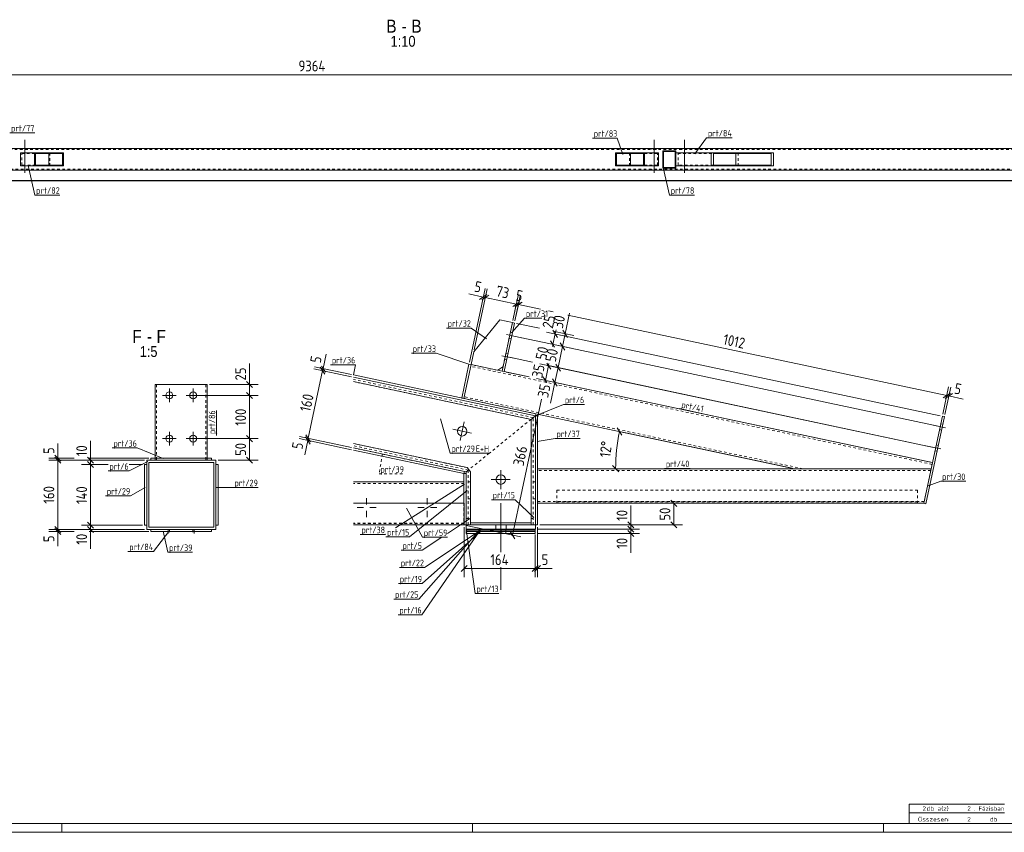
# Model space of a CAD drawing. Header units: millimetres. Extents: x 1 to 1188, y 1 to 840.
# Tile 3 of 7: x 409 to 864, y 1 to 377. Entities that reach past the tile are written whole.
import ezdxf

# ---------------------------------------------------------------- set-up
doc = ezdxf.new("R2010")
doc.units = ezdxf.units.MM
doc.header["$LTSCALE"] = 0.6
doc.linetypes.add('XKITLINE00', pattern=[0])
doc.linetypes.add('XKITLINE02', pattern=[4, 2, -2])
for name, color, linetype, lineweight in [('Bolt', 7, 'Continuous', 0), ('DrawingSheet', 5, 'Continuous', 0), ('OtherObjectType', 1, 'Continuous', 0), ('Part', 2, 'Continuous', 0), ('PartMark', 3, 'Continuous', 0), ('Z-DIMENSIONS', 1, 'Continuous', 0)]:
    doc.layers.add(name, color=color, linetype=linetype, lineweight=lineweight)
doc.styles.add('ARIAL', font='ARIAL.TTF')
doc.styles.add('ISOCPEUR', font='ISOCPEUR.TTF')

msp = doc.modelspace()

# ---------------------------------------------------------------- linework, layer by layer
at = {"layer": 'Bolt', "color": 4, "linetype": 'XKITLINE00', "lineweight": 0}
for p, q in [((410.98, 305.94), (410.98, 321.19)), ((701.98, 305.94), (701.98, 321.19)), ((715.98, 305.94), (715.98, 321.19)), ((409.88, 316.79), (409.88, 317.19)), ((412.08, 316.79), (412.08, 317.19)), ((700.88, 316.79), (700.88, 317.19)), ((703.08, 316.79), (703.08, 317.19)), ((714.88, 316.79), (714.88, 317.19)), ((717.08, 316.79), (717.08, 317.19)), ((409.88, 307.19), (409.88, 307.59)), ((412.08, 307.19), (412.08, 307.59)), ((700.88, 307.19), (700.88, 307.59)), ((703.08, 307.19), (703.08, 307.59)), ((714.88, 307.19), (714.88, 307.59)), ((717.08, 307.19), (717.08, 307.59)), ((635.43, 232.22), (636.41, 232.01)), ((635.43, 232.22), (636.41, 232.01)), ((633.65, 231.17), (640.59, 229.69)), ((633.65, 231.17), (640.59, 229.69)), ((634.85, 229.48), (635.83, 229.28)), ((634.85, 229.48), (635.83, 229.28)), ((631.57, 221.39), (638.51, 219.91)), ((631.57, 221.39), (638.51, 219.91)), ((632.77, 219.7), (633.75, 219.49)), ((632.77, 219.7), (633.75, 219.49)), ((633.35, 222.44), (634.33, 222.23)), ((633.35, 222.44), (634.33, 222.23)), ((477.79, 199.85), (477.79, 206.25)), ((488.79, 199.85), (488.79, 206.25)), ((474.59, 203.05), (480.99, 203.05)), ((485.59, 203.05), (491.99, 203.05)), ((617.48, 185.54), (608.87, 187.37)), ((612.26, 182.15), (614.09, 190.76)), ((836.56, 188.05), (829.61, 189.53)), ((836.56, 188.05), (829.61, 189.53)), ((834.83, 186.99), (833.85, 187.2)), ((834.83, 186.99), (833.85, 187.2)), ((835.41, 189.73), (834.43, 189.93)), ((835.41, 189.73), (834.43, 189.93)), ((474.59, 183.05), (480.99, 183.05)), ((477.79, 179.85), (477.79, 186.25)), ((485.59, 183.05), (491.99, 183.05)), ((488.79, 179.85), (488.79, 186.25)), ((834.48, 178.27), (827.54, 179.75)), ((834.48, 178.27), (827.54, 179.75)), ((833.33, 179.95), (832.35, 180.15)), ((833.33, 179.95), (832.35, 180.15)), ((832.75, 177.21), (831.77, 177.41)), ((832.75, 177.21), (831.77, 177.41)), ((631, 168.5), (631, 159.7)), ((626.6, 164.1), (635.4, 164.1)), ((569, 155.55), (569, 152.62)), ((597, 155.55), (597, 152.62)), ((564.6, 151.15), (567.54, 151.15)), ((573.4, 151.15), (570.47, 151.15)), ((592.6, 151.15), (595.54, 151.15)), ((601.4, 151.15), (598.47, 151.15)), ((631.06, 130.57), (631.06, 153.16)), ((569, 146.75), (569, 149.68)), ((597, 146.75), (597, 149.68)), ((628.66, 141.16), (628.66, 143.16)), ((633.46, 141.16), (633.46, 143.16)), ((631.06, 113.16), (631.06, 123.57))]:
    msp.add_line(p, q, dxfattribs=at)
for centre, radius in [((477.79, 203.05), 1.6), ((488.79, 203.05), 1.6), ((613.17, 186.46), 2.2), ((477.79, 183.05), 1.6), ((488.79, 183.05), 1.6), ((631, 164.1), 2.2)]:
    msp.add_circle(centre, radius, dxfattribs=at)
at = {"layer": 'DrawingSheet', "color": 3, "linetype": 'XKITLINE00', "lineweight": 0}
msp.add_line((5, 5), (1184, 5), dxfattribs=at)
at = {"layer": 'DrawingSheet', "color": 2, "linetype": 'XKITLINE00', "lineweight": 0}
for p, q in [((428, 1), (428, 5)), ((618, 1), (618, 5)), ((808, 1), (808, 5)), ((1, 1), (1188, 1))]:
    msp.add_line(p, q, dxfattribs=at)
at = {"layer": 'OtherObjectType', "color": 7, "linetype": 'XKITLINE00', "lineweight": 0}
for p, q in [((819.84, 10), (819.84, 14)), ((819.84, 14), (863.84, 14)), ((819.84, 10), (863.84, 10)), ((819.85, 5.02), (819.84, 9.99)), ((819.84, 9.98), (863.74, 9.98)), ((819.89, 5.03), (863.79, 5.03))]:
    msp.add_line(p, q, dxfattribs=at)
at = {"layer": 'Part', "color": 2, "linetype": 'XKITLINE00', "lineweight": 0}
for p, q in [((981.98, 317.19), (75.5, 317.19)), ((409.01, 309.19), (409.01, 315.19)), ((428.88, 315.19), (409.01, 315.19)), ((415.41, 309.19), (415.41, 315.19)), ((415.92, 314.89), (428.38, 314.89)), ((415.92, 314.89), (415.92, 309.49)), ((421.98, 309.49), (421.98, 314.89)), ((428.38, 314.89), (428.38, 309.49)), ((428.88, 309.19), (428.88, 315.19)), ((684.06, 309.19), (684.06, 315.19)), ((684.06, 315.19), (703.93, 315.19)), ((697.03, 314.89), (684.57, 314.89)), ((684.57, 309.49), (684.57, 314.89)), ((690.97, 309.49), (690.97, 314.89)), ((697.03, 309.49), (697.03, 314.89)), ((697.53, 309.19), (697.53, 315.19)), ((703.93, 315.19), (703.93, 309.19)), ((711.97, 316.19), (705.97, 316.19)), ((705.97, 316.19), (705.97, 308.19)), ((711.67, 315.89), (706.27, 315.89)), ((706.27, 308.49), (706.27, 315.89)), ((711.67, 308.49), (711.67, 315.89)), ((711.97, 308.19), (711.97, 316.19)), ((757.07, 315.19), (711.97, 315.19)), ((728.23, 309.19), (728.23, 315.19)), ((729.31, 314.89), (755.99, 314.89)), ((729.31, 314.89), (729.31, 309.49)), ((739.63, 309.49), (739.63, 314.89)), ((755.99, 314.89), (755.99, 309.49)), ((757.07, 309.19), (757.07, 315.19)), ((981.98, 307.19), (75.5, 307.19)), ((428.88, 309.19), (409.01, 309.19)), ((428.38, 309.49), (415.92, 309.49)), ((703.93, 309.19), (684.06, 309.19)), ((697.03, 309.49), (684.57, 309.49)), ((705.97, 308.19), (711.97, 308.19)), ((711.67, 308.49), (706.27, 308.49)), ((757.07, 309.19), (711.97, 309.19)), ((755.99, 309.49), (729.31, 309.49)), ((995.51, 302.49), (81.54, 302.49)), ((995.51, 302.19), (81.54, 302.19)), ((618.51, 223.16), (630.52, 237.98)), ((630.52, 237.98), (636.39, 236.73)), ((636.39, 236.73), (631.61, 214.24)), ((637.37, 236.52), (636.39, 236.73)), ((637.37, 236.52), (632.59, 214.03)), ((617.26, 217.29), (618.51, 223.16)), ((616.28, 217.49), (612.95, 201.84)), ((617.26, 217.29), (613.93, 201.64)), ((617.26, 217.29), (613.93, 201.64)), ((617.26, 217.29), (616.28, 217.49)), ((631.61, 214.24), (617.26, 217.29)), ((632.03, 216.19), (629.65, 214.65)), ((632.59, 214.03), (631.61, 214.24)), ((644.18, 211.56), (632.59, 214.03)), ((562.89, 212.49), (647.21, 194.56)), ((647, 193.58), (562.89, 211.47)), ((647, 193.58), (562.89, 211.46)), ((645, 191.97), (562.89, 209.42)), ((830.61, 171.94), (651.03, 210.11)), ((471.29, 208.05), (471.29, 174.08)), ((495.29, 208.05), (471.29, 208.05)), ((495.29, 174.08), (495.29, 208.05)), ((647, 193.58), (645, 191.97)), ((647, 193.58), (645, 191.97)), ((645, 191.97), (645, 144.15)), ((647.21, 194.56), (647, 193.58)), ((647, 143.16), (647, 193.58)), ((647, 193.58), (648, 193.58)), ((766.76, 169.15), (647.21, 194.56)), ((648, 193.58), (648, 143.15)), ((826.61, 153.15), (835.18, 193.46)), ((836.16, 193.25), (827.59, 152.94)), ((835.18, 193.46), (836.16, 193.25)), ((615.42, 169.63), (562.89, 180.79)), ((615, 167.67), (562.89, 178.75)), ((614, 166.86), (562.89, 177.72)), ((467.29, 141.07), (467.29, 173.07)), ((467.29, 173.07), (499.29, 173.07)), ((469.29, 174.08), (497.29, 174.08)), ((469.29, 173.08), (469.29, 174.08)), ((469.29, 173.08), (469.29, 173.08)), ((469.29, 173.08), (497.29, 173.08)), ((471.29, 173.07), (471.29, 173.08)), ((495.29, 173.08), (495.29, 173.07)), ((497.29, 174.08), (497.29, 174.08)), ((497.29, 174.08), (497.29, 173.08)), ((499.29, 173.07), (499.29, 141.07)), ((467.29, 171.07), (466.29, 171.07)), ((466.29, 171.07), (466.29, 143.07)), ((467.29, 143.07), (467.29, 171.07)), ((498.29, 172.07), (468.29, 172.07)), ((468.29, 172.07), (468.29, 142.07)), ((498.29, 142.07), (498.29, 172.07)), ((500.29, 171.07), (499.29, 171.07)), ((499.29, 171.07), (499.29, 143.07)), ((500.29, 171.07), (500.29, 143.07)), ((616.21, 168.65), (615, 167.67)), ((616.21, 168.65), (615, 167.67)), ((617, 167.67), (615.42, 169.63)), ((830.01, 169.15), (648, 169.15)), ((830.01, 169.15), (766.76, 169.15)), ((614.21, 167.84), (614, 166.86)), ((614, 166.86), (614, 153.15)), ((615, 166.86), (614, 166.86)), ((615, 167.67), (615, 143.16)), ((617, 144.15), (617, 167.67)), ((614, 163.15), (562.89, 163.15)), ((562.89, 153.15), (614.07, 153.15)), ((614.07, 153.15), (614.07, 143.15)), ((826.61, 153.15), (648, 153.15)), ((827.59, 152.94), (826.61, 153.15)), ((466.29, 143.07), (467.29, 143.07)), ((468.29, 142.07), (498.29, 142.07)), ((499.29, 143.07), (500.29, 143.07)), ((614.07, 143.15), (562.89, 143.15)), ((614.99, 143.15), (614.07, 143.15)), ((614.99, 143.16), (646.99, 143.16)), ((614.99, 141.16), (614.99, 143.16)), ((646.99, 141.16), (614.99, 141.16)), ((614.99, 141.16), (646.99, 141.16)), ((614.99, 141.15), (614.99, 139.15)), ((646.93, 141.15), (614.99, 141.15)), ((614.99, 141.15), (614.99, 140.75)), ((646.93, 141.15), (614.99, 141.15)), ((645, 144.15), (617, 144.15)), ((646.93, 139.15), (646.93, 141.15)), ((646.93, 140.75), (646.93, 141.15)), ((647, 143.16), (646.99, 143.16)), ((646.99, 143.16), (646.99, 141.16)), ((646.99, 143.15), (647, 143.15)), ((647, 143.16), (647, 143.16)), ((648, 143.15), (647, 143.15)), ((499.29, 141.07), (467.29, 141.07)), ((469.29, 140.07), (469.29, 141.07)), ((469.29, 141.07), (497.29, 141.07)), ((469.29, 140.07), (497.29, 140.07)), ((477.29, 140.07), (477.29, 139.16)), ((489.29, 140.07), (489.29, 139.16)), ((497.29, 141.07), (497.29, 140.07)), ((614.99, 140.75), (614.99, 140.15)), ((646.93, 140.75), (614.99, 140.75)), ((614.99, 140.75), (646.93, 140.75)), ((614.99, 139.15), (614.99, 140.15)), ((646.93, 140.15), (614.99, 140.15)), ((614.99, 140.15), (646.93, 140.15)), ((646.93, 139.15), (614.99, 139.15)), ((614.99, 139.15), (646.93, 139.15)), ((646.93, 140.15), (646.93, 140.75)), ((646.93, 139.15), (646.93, 140.15))]:
    msp.add_line(p, q, dxfattribs=at)
at = {"layer": 'Part', "color": 7, "linetype": 'XKITLINE02', "lineweight": 0}
for p, q in [((995.47, 316.79), (75.5, 316.79)), ((409.52, 314.89), (415.92, 314.89)), ((409.52, 309.49), (409.52, 314.89)), ((422.48, 309.19), (422.48, 315.19)), ((690.46, 309.19), (690.46, 315.19)), ((703.43, 314.89), (697.03, 314.89)), ((703.43, 309.49), (703.43, 314.89)), ((711.87, 309.19), (711.87, 315.19)), ((711.97, 315.19), (711.87, 315.19)), ((712.95, 314.89), (729.31, 314.89)), ((712.95, 309.49), (712.95, 314.89)), ((740.71, 309.19), (740.71, 315.19)), ((75.5, 307.59), (995.47, 307.59)), ((995.51, 307.19), (81.54, 307.19)), ((415.92, 309.49), (409.52, 309.49)), ((703.43, 309.49), (697.03, 309.49)), ((711.97, 309.19), (711.87, 309.19)), ((729.31, 309.49), (712.95, 309.49)), ((636.39, 236.73), (632.03, 216.19)), ((830.44, 171.16), (617.09, 216.5)), ((629.65, 214.65), (617.26, 217.29)), ((632.59, 214.03), (631.61, 214.24)), ((646, 192.77), (562.89, 210.44)), ((562.89, 209.42), (645, 191.97)), ((471.89, 208.05), (471.89, 173.05)), ((494.69, 208.05), (494.69, 173.05)), ((613.93, 201.64), (612.95, 201.84)), ((647.21, 194.56), (613.93, 201.64)), ((770.61, 169.15), (614.1, 202.42)), ((645, 191.97), (625.74, 176.37)), ((645, 191.97), (625.74, 176.37)), ((645, 191.97), (645, 144.15)), ((646, 143.16), (646, 192.77)), ((647, 143.15), (647, 193.58)), ((615.42, 169.63), (562.89, 180.79)), ((616, 168.48), (562.89, 179.77)), ((562.89, 178.75), (614.21, 167.84)), ((469.29, 174.08), (497.29, 174.08)), ((469.29, 173.08), (497.29, 173.08)), ((471.29, 174.08), (471.29, 173.05)), ((471.29, 173.05), (471.29, 173.07)), ((495.29, 173.05), (471.29, 173.05)), ((495.29, 174.08), (495.29, 173.08)), ((495.29, 173.07), (495.29, 173.05)), ((497.29, 174.08), (497.29, 174.08)), ((625.62, 176.27), (616.21, 168.65)), ((625.62, 176.27), (616.21, 168.65)), ((617, 167.67), (615.42, 169.63)), ((616, 168.48), (616, 143.16)), ((648, 153.15), (648, 169.15)), ((830.01, 169.15), (826.61, 153.15)), ((830.61, 171.94), (830.01, 169.15)), ((615, 166.86), (615, 143.15)), ((617, 144.15), (617, 167.67)), ((829.84, 168.35), (648, 168.35)), ((614, 162.35), (562.89, 162.35)), ((614, 163.15), (614, 143.15)), ((617, 163.15), (615, 163.15)), ((615, 163.15), (615, 143.15)), ((617, 143.15), (617, 163.15)), ((647, 163.15), (645, 163.15)), ((645, 163.15), (645, 143.15)), ((647, 143.15), (647, 163.15)), ((617, 155.15), (615, 155.15)), ((647, 155.15), (645, 155.15)), ((657, 153.15), (657, 159.15)), ((657, 159.15), (823.61, 159.15)), ((823.61, 159.15), (823.61, 153.15)), ((614, 153.15), (614, 143.15)), ((826.78, 153.95), (648, 153.95)), ((823.61, 153.75), (657, 153.75)), ((823.61, 153.15), (657, 153.15)), ((615, 146.15), (617, 146.15)), ((645, 146.15), (647, 146.15)), ((614, 143.95), (562.89, 143.95)), ((614.07, 143.75), (562.89, 143.75)), ((614, 143.15), (562.89, 143.15)), ((614, 143.15), (614.07, 143.15)), ((614.99, 143.16), (646.99, 143.16)), ((615, 143.15), (614.99, 143.15)), ((615, 143.15), (614.99, 143.15)), ((614.99, 141.16), (614.99, 141.16)), ((614.99, 141.16), (614.99, 141.16)), ((614.99, 141.15), (614.99, 139.15)), ((614.99, 141.15), (614.99, 139.15)), ((614.99, 139.15), (614.99, 141.15)), ((614.99, 141.15), (614.99, 140.75)), ((614.99, 141.15), (614.99, 140.75)), ((614.99, 140.75), (614.99, 141.15)), ((615, 143.16), (647, 143.16)), ((646.99, 143.16), (615, 143.16)), ((615, 143.16), (615, 143.16)), ((615, 143.15), (617, 143.15)), ((616, 143.16), (616, 143.16)), ((645, 144.15), (617, 144.15)), ((631.2, 139.15), (631.2, 141.15)), ((631.2, 139.15), (631.2, 141.15)), ((631.2, 140.75), (631.2, 141.15)), ((631.2, 140.75), (631.2, 141.15)), ((633.4, 139.15), (633.4, 141.15)), ((633.4, 140.75), (633.4, 141.15)), ((647, 143.15), (645, 143.15)), ((646, 143.16), (646, 143.16)), ((646.99, 143.16), (646.99, 143.16)), ((646.99, 141.16), (646.99, 141.16)), ((646.99, 141.16), (646.99, 141.16)), ((477.29, 141.07), (477.29, 140.07)), ((477.29, 141.07), (489.29, 141.07)), ((477.89, 139.84), (477.89, 141.07)), ((488.69, 139.84), (488.69, 141.07)), ((489.29, 141.07), (489.29, 140.07)), ((614.99, 140.75), (614.99, 140.15)), ((614.99, 140.75), (614.99, 140.15)), ((614.99, 140.15), (614.99, 140.75)), ((614.99, 139.15), (614.99, 140.15)), ((614.99, 140.15), (614.99, 139.15)), ((614.99, 139.15), (614.99, 140.15)), ((631.2, 140.15), (631.2, 140.75)), ((631.2, 140.15), (631.2, 140.75)), ((631.2, 139.15), (631.2, 140.15)), ((631.2, 139.15), (631.2, 140.15)), ((633.4, 140.15), (633.4, 140.75)), ((633.4, 139.15), (633.4, 140.15)), ((646.93, 140.15), (646.93, 139.15))]:
    msp.add_line(p, q, dxfattribs=at)
at = {"layer": 'PartMark', "color": 7, "linetype": 'XKITLINE00', "lineweight": 0}
for p, q in [((403.99, 324.5), (415.51, 324.5)), ((673.38, 322.02), (684.89, 322.02)), ((687.48, 314.46), (684.89, 322.02)), ((720.68, 314.78), (726.18, 322.2)), ((726.18, 322.2), (737.95, 322.2)), ((412.5, 309.38), (415.6, 295.69)), ((706.15, 308.41), (708.99, 295.68)), ((415.6, 295.69), (427.12, 295.69)), ((708.99, 295.68), (720.51, 295.68)), ((636.15, 232.09), (642.02, 238.7)), ((642.02, 238.7), (649.95, 238.7)), ((605.85, 234.21), (617.36, 234.21)), ((624.43, 229.24), (617.36, 234.21)), ((589.68, 222.52), (601.19, 222.52)), ((616.28, 217.49), (601.19, 222.52)), ((552.32, 217.22), (563.83, 217.22)), ((562.89, 212.49), (563.83, 217.22)), ((499.59, 184.55), (499.59, 196.06)), ((647, 193.58), (660.05, 198.85)), ((660.05, 198.85), (669.76, 198.85)), ((713.6, 196.91), (724.61, 194.57)), ((603.21, 192.16), (607.65, 176.27)), ((647.85, 181.66), (656.17, 183.14)), ((656.17, 183.14), (667.68, 183.14)), ((451.31, 178.72), (462.83, 178.72)), ((474.95, 173.82), (462.83, 178.72)), ((607.65, 176.27), (625.74, 176.27)), ((467.84, 172.52), (459.15, 168.09)), ((706.74, 169.25), (718.51, 169.25)), ((449.44, 168.09), (459.15, 168.09)), ((466.55, 160.49), (459.79, 156.58)), ((499.55, 160.49), (507.28, 160.46)), ((507.28, 160.46), (518.79, 160.46)), ((614.26, 162.06), (582.39, 141.83)), ((828.59, 161.15), (834.46, 163.34)), ((834.46, 163.34), (845.98, 163.34)), ((448.28, 156.58), (459.79, 156.58)), ((615.46, 159.1), (588.8, 137.63)), ((626.65, 154.82), (637.64, 154.82)), ((646.31, 146.57), (637.64, 154.82)), ((587.35, 150.86), (594.8, 137.41)), ((617, 146.25), (606.31, 139.15)), ((614.99, 141.16), (619.15, 111.45)), ((477.48, 140.06), (470.41, 130.89)), ((474.95, 140.33), (477.02, 130.5)), ((565.99, 138.72), (577.5, 138.72)), ((577.81, 138.92), (577.5, 138.72)), ((577.81, 137.63), (588.8, 137.63)), ((621.44, 141.01), (593.05, 108.87)), ((621.44, 140.69), (594.51, 101.59)), ((621.44, 139.89), (594.71, 116.01)), ((603.7, 137.41), (594.72, 131.45)), ((594.8, 137.41), (606.31, 137.41)), ((621.44, 140.57), (595.72, 123.47)), ((458.64, 130.89), (470.41, 130.89)), ((477.02, 130.5), (488.53, 130.5)), ((585.02, 131.45), (594.72, 131.45)), ((584.21, 123.47), (595.72, 123.47)), ((583.71, 116.01), (594.71, 116.01)), ((619.15, 111.45), (630.15, 111.45)), ((581.54, 108.87), (593.05, 108.87)), ((583.51, 101.59), (594.51, 101.59))]:
    msp.add_line(p, q, dxfattribs=at)
at = {"layer": 'PartMark', "color": 7, "linetype": 'XKITLINE02', "lineweight": 0}
for p, q in [((576.26, 175.91), (574.77, 166.72)), ((574.77, 166.72), (586.28, 166.72))]:
    msp.add_line(p, q, dxfattribs=at)
at = {"layer": 'Z-DIMENSIONS', "color": 7, "linetype": 'XKITLINE00', "lineweight": 0}
for p, q in [((75.5, 351.29), (1011.94, 351.29)), ((616.49, 218.47), (623.73, 252.55)), ((618.71, 224.13), (624.71, 252.34)), ((618.71, 224.13), (624.71, 252.34)), ((622.88, 248.54), (616.27, 249.94)), ((622.88, 248.54), (616.27, 249.94)), ((624.56, 249.63), (621.2, 247.45)), ((625.53, 249.42), (622.18, 247.24)), ((625.53, 249.42), (622.18, 247.24)), ((622.88, 248.54), (623.86, 248.33)), ((623.86, 248.33), (638.21, 245.28)), ((639.89, 246.37), (636.53, 244.19)), ((636.6, 237.71), (639.06, 249.29)), ((636.6, 237.71), (638.33, 245.87)), ((640.86, 246.16), (637.51, 243.98)), ((637.58, 237.5), (640.04, 249.08)), ((638.92, 245.74), (636.53, 244.19)), ((639.9, 245.53), (637.51, 243.98)), ((637.58, 237.5), (639.31, 245.66)), ((638.21, 245.28), (639.19, 245.07)), ((639.19, 245.07), (649.39, 242.9)), ((653.02, 242.13), (655.2, 241.67)), ((660.81, 231.54), (662.85, 241.09)), ((660.81, 231.54), (662.85, 241.09)), ((662.04, 240.21), (837.2, 202.98)), ((638.35, 236.32), (648.96, 234.06)), ((834.2, 193.66), (652.18, 232.36)), ((655.1, 233.18), (657.28, 229.83)), ((655.81, 232.61), (664.73, 230.71)), ((656.19, 231.5), (656.58, 233.34)), ((656.19, 231.5), (656.58, 233.34)), ((659.73, 233.22), (661.9, 229.86)), ((637.1, 230.44), (663.48, 224.83)), ((637.1, 230.44), (663.48, 224.83)), ((654.06, 228.29), (655.92, 225.42)), ((654.06, 228.29), (655.92, 225.42)), ((655.15, 226.61), (656.19, 231.5)), ((659.57, 225.66), (660.81, 231.54)), ((833.16, 188.77), (651.14, 227.46)), ((833.16, 188.77), (651.14, 227.46)), ((654.94, 225.63), (655.15, 226.61)), ((657.49, 215.88), (659.57, 225.66)), ((658.48, 227.34), (660.65, 223.98)), ((658.48, 227.34), (660.65, 223.98)), ((548.85, 215.47), (550.25, 222.08)), ((548.85, 215.47), (550.25, 222.08)), ((548.85, 215.47), (550.25, 222.08)), ((548.85, 215.47), (550.25, 222.08)), ((635.02, 220.66), (645.63, 218.4)), ((635.02, 220.66), (645.63, 218.4)), ((514.83, 208.05), (514.83, 217.82)), ((514.83, 208.05), (514.83, 217.82)), ((541.99, 183.19), (548.64, 214.49)), ((561.92, 211.67), (544.63, 215.35)), ((561.92, 211.67), (544.63, 215.34)), ((561.92, 211.67), (544.63, 215.34)), ((561.92, 212.7), (544.84, 216.33)), ((561.92, 212.7), (544.84, 216.33)), ((547.55, 216.17), (549.73, 212.81)), ((547.55, 216.17), (549.73, 212.81)), ((547.55, 216.17), (549.73, 212.82)), ((548.17, 216.51), (549.94, 213.8)), ((548.17, 216.51), (549.94, 213.8)), ((548.64, 214.49), (548.85, 215.47)), ((548.64, 214.49), (548.85, 215.47)), ((831.08, 178.99), (649.06, 217.68)), ((651.61, 209.98), (653.07, 216.83)), ((652.31, 218.01), (652.31, 217.99)), ((652.31, 217.99), (654.16, 215.15)), ((652.31, 217.99), (654.16, 215.15)), ((831.08, 178.99), (652.48, 216.96)), ((652.48, 216.94), (661.4, 215.05)), ((652.48, 216.94), (661.4, 215.05)), ((653.07, 216.83), (653.27, 217.79)), ((656.03, 209.04), (657.49, 215.88)), ((656.4, 217.56), (658.58, 214.2)), ((656.72, 217.06), (658.58, 214.2)), ((513.41, 209.46), (516.24, 206.64)), ((633.57, 213.82), (644.18, 211.56)), ((829.63, 172.15), (647.6, 210.84)), ((650.52, 211.66), (652.29, 208.95)), ((829.63, 172.15), (651.03, 210.11)), ((651.03, 210.11), (659.95, 208.21)), ((651.15, 210.7), (652.29, 208.95)), ((651.43, 209.13), (651.61, 209.98)), ((654.94, 210.72), (657.12, 207.37)), ((496.29, 208.05), (518.83, 208.05)), ((514.83, 203.05), (514.83, 208.05)), ((656.03, 209.04), (654, 199.49)), ((656.03, 209.04), (654, 199.49)), ((835.39, 194.43), (838.06, 206.99)), ((835.39, 194.43), (838.06, 206.99)), ((836.37, 194.23), (839.04, 206.78)), ((489.79, 203.05), (518.83, 203.05)), ((489.79, 203.05), (518.83, 203.05)), ((513.41, 204.46), (516.24, 201.64)), ((513.41, 204.46), (516.24, 201.64)), ((514.83, 183.05), (514.83, 203.05)), ((636.4, 138.4), (649.77, 201.29)), ((838.88, 204.07), (835.53, 201.89)), ((838.88, 204.07), (835.53, 201.89)), ((839.86, 203.86), (836.51, 201.68)), ((837.21, 202.98), (838.18, 202.77)), ((838.18, 202.77), (844.79, 201.37)), ((838.18, 202.77), (844.79, 201.37)), ((684.82, 188.01), (687, 184.66)), ((489.79, 183.05), (518.83, 183.05)), ((489.79, 183.05), (518.83, 183.05)), ((513.41, 184.46), (516.24, 181.64)), ((513.41, 184.46), (516.24, 181.64)), ((514.83, 173.07), (514.83, 183.05)), ((561.92, 177.93), (537.77, 183.06)), ((561.92, 178.95), (537.98, 184.04)), ((561.92, 178.95), (537.98, 184.04)), ((541.78, 182.21), (540.37, 175.6)), ((541.78, 182.21), (540.37, 175.6)), ((540.69, 183.89), (542.87, 180.53)), ((540.9, 184.87), (543.08, 181.51)), ((540.9, 184.87), (543.08, 181.51)), ((541.78, 182.21), (541.99, 183.19)), ((765.79, 169.36), (685.91, 186.34)), ((685.91, 186.34), (766.76, 169.15)), ((426.18, 174.07), (426.18, 180.83)), ((426.18, 174.07), (426.18, 180.83)), ((441.32, 173.07), (441.32, 181.97)), ((441.32, 173.07), (441.32, 181.97)), ((433.72, 174.07), (422.08, 174.07)), ((466.29, 173.07), (422.08, 173.07)), ((466.29, 173.07), (422.08, 173.07)), ((424.77, 175.48), (427.6, 172.65)), ((424.77, 174.48), (427.6, 171.65)), ((424.77, 174.48), (427.6, 171.65)), ((426.18, 173.07), (426.18, 174.07)), ((426.18, 141.07), (426.18, 173.07)), ((466.29, 173.07), (437.22, 173.07)), ((439.9, 174.48), (442.73, 171.65)), ((468.29, 174.07), (440.72, 174.07)), ((441.32, 171.07), (441.32, 173.07)), ((500.29, 173.07), (518.83, 173.07)), ((513.41, 174.48), (516.24, 171.65)), ((449.44, 171.07), (437.22, 171.07)), ((449.44, 171.07), (437.22, 171.07)), ((439.9, 172.48), (442.73, 169.65)), ((439.9, 172.48), (442.73, 169.65)), ((441.32, 143.07), (441.32, 171.07)), ((465.29, 171.07), (459.15, 171.07)), ((465.29, 171.07), (459.15, 171.07)), ((682.69, 170.56), (685.52, 167.74)), ((684.11, 169.15), (766.76, 169.15)), ((649, 153.15), (715.01, 153.15)), ((691.15, 143.15), (691.15, 152.06)), ((691.15, 143.15), (691.15, 152.06)), ((709.6, 154.56), (712.43, 151.74)), ((711.01, 143.15), (711.01, 153.15)), ((424.77, 142.48), (427.6, 139.65)), ((424.77, 142.48), (427.6, 139.65)), ((424.77, 141.48), (427.6, 138.65)), ((465.29, 143.07), (437.22, 143.07)), ((465.29, 143.07), (437.22, 143.07)), ((439.9, 144.48), (442.73, 141.65)), ((439.9, 144.48), (442.73, 141.65)), ((439.9, 142.48), (442.73, 139.65)), ((441.32, 141.07), (441.32, 143.07)), ((614.07, 142.15), (614.07, 118.97)), ((615.05, 142.94), (640.31, 137.57)), ((647.99, 141.16), (695.15, 141.16)), ((647.99, 141.16), (695.15, 141.16)), ((648, 142.15), (648, 118.97)), ((649, 143.15), (715.01, 143.15)), ((649, 143.15), (695.15, 143.15)), ((689.73, 144.57), (692.56, 141.74)), ((689.73, 142.57), (692.56, 139.74)), ((689.73, 142.57), (692.56, 139.74)), ((691.15, 141.16), (691.15, 143.15)), ((691.15, 139.15), (691.15, 141.16)), ((709.6, 144.57), (712.43, 141.74)), ((466.29, 141.07), (422.08, 141.07)), ((466.29, 141.07), (422.08, 141.07)), ((433.72, 140.07), (422.08, 140.07)), ((426.18, 140.07), (426.18, 141.07)), ((426.18, 140.07), (426.18, 133.31)), ((426.18, 140.07), (426.18, 133.31)), ((466.29, 141.07), (437.22, 141.07)), ((468.29, 140.07), (440.72, 140.07)), ((441.32, 141.07), (441.32, 132.16)), ((441.32, 141.07), (441.32, 132.16)), ((635.31, 140.08), (637.49, 136.73)), ((646.93, 138.65), (646.93, 118.97)), ((646.93, 138.65), (646.93, 118.97)), ((647.93, 139.15), (695.15, 139.15)), ((689.73, 140.56), (692.56, 137.74)), ((691.15, 139.15), (691.15, 130.24)), ((691.15, 139.15), (691.15, 130.24)), ((615.48, 124.38), (612.65, 121.55)), ((614.07, 122.97), (646.93, 122.97)), ((648.35, 124.38), (645.52, 121.55)), ((648.35, 124.38), (645.52, 121.55)), ((649.42, 124.38), (646.59, 121.55)), ((646.93, 122.97), (648, 122.97)), ((648, 122.97), (654.76, 122.97)), ((648, 122.97), (654.76, 122.97))]:
    msp.add_line(p, q, dxfattribs=at)
msp.add_arc((766.76, 169.15), 82.66, 167.9999, 180, dxfattribs=at)
at = {"layer": 'Z-DIMENSIONS', "color": 3}
for p in [(622.88, 248.54), (623.86, 248.33), (623.86, 248.33), (638.21, 245.28), (638.21, 245.28), (639.19, 245.07), (639.19, 245.07), (656.19, 231.5), (660.81, 231.54), (655.15, 226.61), (655.15, 226.61), (659.57, 225.66), (659.57, 225.66), (548.64, 214.49), (548.64, 214.49), (548.64, 214.49), (548.85, 215.47), (548.85, 215.47), (653.07, 216.83), (653.07, 216.83), (657.49, 215.88), (657.49, 215.88), (651.61, 209.98), (651.61, 209.98), (514.83, 208.05), (656.03, 209.04), (514.83, 203.05), (514.83, 203.05), (837.2, 202.98), (837.21, 202.98), (838.18, 202.77), (514.83, 183.05), (514.83, 183.05), (541.78, 182.21), (541.99, 183.19), (541.99, 183.19), (426.18, 174.07), (426.18, 173.07), (426.18, 173.07), (441.32, 173.07), (514.83, 173.07), (441.32, 171.07), (441.32, 171.07), (711.01, 153.15), (441.32, 143.07), (441.32, 143.07), (691.15, 143.15), (691.15, 141.16), (691.15, 141.16), (711.01, 143.15), (426.18, 141.07), (426.18, 141.07), (426.18, 140.07), (441.32, 141.07), (636.4, 138.4), (691.15, 139.15), (614.07, 122.97), (646.93, 122.97), (646.93, 122.97), (648, 122.97)]:
    msp.add_point(p, dxfattribs=at)
at = {"layer": 'Z-DIMENSIONS', "color": 7}
for p in [(685.91, 186.34), (684.11, 169.15)]:
    msp.add_point(p, dxfattribs=at)

# ---------------------------------------------------------------- texts
at = {"layer": 'OtherObjectType', "color": 6, "style": 'ARIAL', "width": 0.85}
for s, height, p in [('B', 6, (578.07, 370.79)), ('-', 6, (585.21, 370.79)), ('B', 6, (589.67, 370.79)), ('1:10', 5, (580.05, 364.29)), ('F', 6, (460.67, 227.32)), ('F', 6, (471.82, 227.32)), ('-', 6, (467.36, 227.32)), ('1:5', 5, (464.05, 220.82))]:
    msp.add_text(s, height=height, dxfattribs=at).set_placement(p)
at = {"layer": 'OtherObjectType', "color": 7, "style": 'ISOCPEUR'}
for s, width, p in [('2', 1.211571, (825.99, 11)), ('db a(z)', 1.211571, (827.84, 11)), ('2', 1.211571, (846.7, 11)), ('. Fázisban', 0.935, (849.84, 11)), ('Összesen:            db', 1.211571, (823.84, 6)), ('2', 1.211571, (846.7, 6))]:
    msp.add_text(s, height=2, dxfattribs=dict(at, width=width)).set_placement(p)
at = {"layer": 'PartMark', "color": 3, "style": 'ISOCPEUR', "width": 0.85}
for s, p in [('prt/77', (404.59, 325.1)), ('prt/83', (673.98, 322.62)), ('prt/84', (726.78, 322.8)), ('prt/82', (416.2, 296.29)), ('prt/78', (709.59, 296.28)), ('prt/31', (642.62, 239.3)), ('prt/32', (606.45, 234.81)), ('prt/33', (590.28, 223.12)), ('prt/36', (552.92, 217.82)), ('prt/6', (660.65, 199.45)), ('prt/37', (656.77, 183.74)), ('prt/36', (451.91, 179.32)), ('prt/29', (608.25, 176.87)), ('E+H', (619.47, 176.87)), ('prt/40', (707.34, 169.85)), ('prt/6', (450.04, 168.69)), ('prt/39', (575.37, 167.32)), ('prt/29', (507.88, 161.06)), ('prt/30', (835.06, 163.94)), ('prt/29', (448.88, 157.18)), ('prt/15', (627.25, 155.42)), ('prt/38', (566.59, 139.32)), ('prt/15', (578.41, 138.23)), ('prt/59', (595.4, 138.01)), ('prt/84', (459.24, 131.49)), ('prt/39', (477.62, 131.1)), ('prt/5', (585.62, 132.05)), ('prt/22', (584.81, 124.07)), ('prt/19', (584.31, 116.61)), ('prt/13', (619.75, 112.05)), ('prt/25', (582.14, 109.47)), ('prt/16', (584.11, 102.19))]:
    msp.add_text(s, height=3, dxfattribs=at).set_placement(p)
for s, rotation, p in [('prt/41', -11.9977, (714.31, 197.37)), ('prt/86', 90.0002, (498.99, 185.15))]:
    msp.add_text(s, height=3, rotation=rotation, dxfattribs=at).set_placement(p)
at = {"layer": 'Z-DIMENSIONS', "color": 3, "style": 'ISOCPEUR', "width": 0.85}
for s, p in [('9364', (537.49, 352.89)), ('164', (626.2, 124.57)), ('5', (649.88, 124.57))]:
    msp.add_text(s, height=5, dxfattribs=at).set_placement(p)
for s, rotation, p in [('5', -12.0035, (618.44, 251.12)), ('73', -12.0035, (628.42, 248.99)), ('5', -12.0035, (637.56, 247.05)), ('25', 78.0025, (655.01, 233.67)), ('30', 78.0025, (659.64, 233.71)), ('1012', -12.0035, (733.48, 226.66)), ('50', 78.0025, (651.92, 219.11)), ('50', 78.0025, (656.34, 218.16)), ('5', 78.0025, (547.67, 217.64)), ('5', 78.0025, (547.67, 217.64)), ('25', 90.0002, (513.23, 209.92)), ('35', 78.0025, (650.15, 210.8)), ('160', 78.0025, (542.9, 195.18)), ('35', 78.0025, (652.83, 201.66)), ('5', -12.0035, (840.35, 203.95)), ('100', 90.0002, (513.23, 188.97)), ('12°', 84.0013, (681.67, 174.21)), ('5', 90.0002, (424.58, 175.94)), ('10', 90.0002, (439.72, 174.94)), ('50', 90.0002, (513.23, 175.05)), ('5', 78.0025, (539.2, 177.77)), ('366', 78.0025, (641.5, 170.11)), ('160', 90.0002, (424.58, 152.99)), ('140', 90.0002, (439.72, 152.77)), ('10', 90.0002, (689.55, 145.03)), ('50', 90.0002, (709.41, 145.14)), ('5', 90.0002, (424.58, 135.18)), ('10', 90.0002, (439.72, 134.04)), ('10', 90.0002, (689.55, 132.12))]:
    msp.add_text(s, height=5, rotation=rotation, dxfattribs=at).set_placement(p)

doc.saveas('drawing.dxf')
